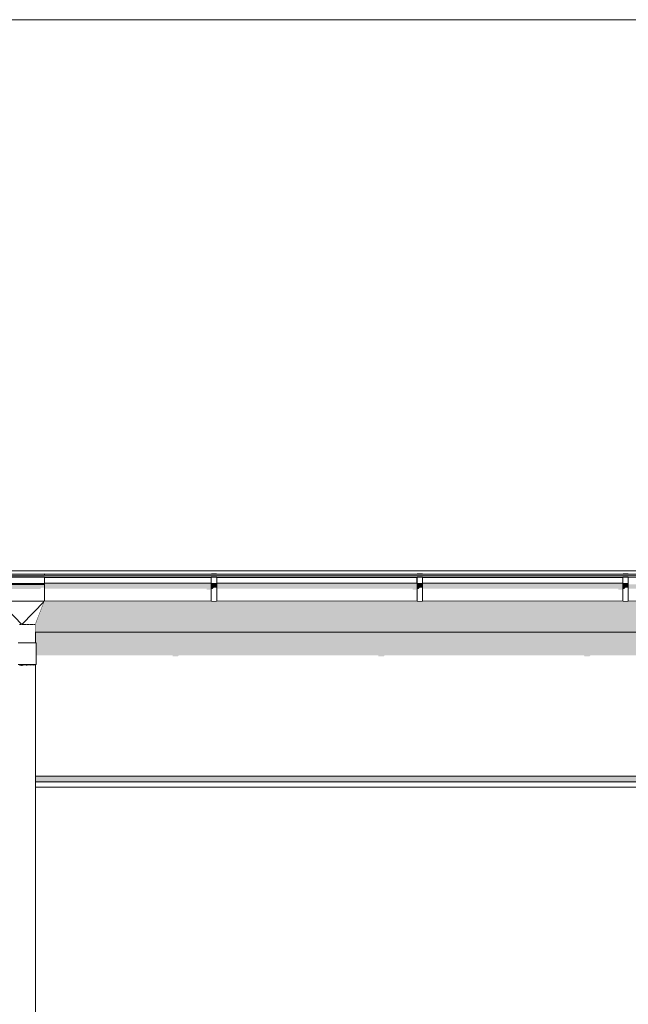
# Model space of a CAD drawing. Header units: millimetres. Extents: x 11 to 55443, y -2 to 19464.
# Tile 37 of 135: x 13117 to 15346, y 15339 to 18944. Entities that reach past the tile are written whole.
import ezdxf

# ---------------------------------------------------------------- set-up
doc = ezdxf.new("R2010")
doc.units = ezdxf.units.MM
doc.header["$MEASUREMENT"] = 0
doc.linetypes.add('Wipeout_Contour', pattern=[1000, 0, -1000])
for name, color, linetype in [('Nowe_A__DACHY', 7, 'Continuous'), ('Nowe_A__SCIANY', 7, 'Continuous'), ('Nowe_A_WN_WYPOSAZENIE', 7, 'Continuous')]:
    doc.layers.add(name, color=color, linetype=linetype)
for name, color, linetype, lineweight in [('Nowe_A__DACHY_Nr_pióra__92', 7, 'Continuous', 13), ('Nowe_A__SCIANY_Nr_pióra__87', 7, 'Continuous', 13), ('Nowe_A_WN_WYPOSAZENIE_Nr_pióra__2', 7, 'Continuous', 13)]:
    doc.layers.add(name, color=color, linetype=linetype, lineweight=lineweight)

# ---------------------------------------------------------------- blocks, each defined once
blk = doc.blocks.new('ElemPrzekroju_1_1', base_point=(7287.1, 10854))
at = {"color": 254, "linetype": 'Wipeout_Contour', "lineweight": 0, "ltscale": 309390.890564}
blk.add_wipeout([(13174.9, 16663.1), (13177.2, 16663.1), (13177.2, 16583.1), (13174.9, 16583.1), (13174.9, 16174), (25493.8, 16174), (25493.8, 16586.3), (25490.8, 16586.3), (25490.8, 16666.3), (25493.8, 16666.3), (25493.8, 16701.6), (13174.9, 16701.6)], dxfattribs=at).dxf.layer = 'Nowe_A__SCIANY'
at = {"color": 254, "linetype": 'Wipeout_Contour', "lineweight": 0, "ltscale": 102078.494547}
blk.add_wipeout([(13174.9, 16174), (13174.9, 16154), (25493.8, 16154), (25493.8, 16174)], dxfattribs=at).dxf.layer = 'Nowe_A__SCIANY'
at = {"layer": 'Nowe_A__SCIANY', "linetype": 'Continuous', "lineweight": 0, "true_color": 0x000000}
for points in [[(13174.9, 16663.1), (13177.2, 16663.1), (13177.2, 16616.9), (13676.5, 16616.9), (13677.3, 16613.6), (13697.3, 16613.6), (13699.6, 16616.9), (14430.1, 16616.9), (14430.9, 16613.6), (14450.9, 16613.6), (14453.2, 16616.9), (15183.7, 16616.9), (15184.5, 16613.6), (15204.5, 16613.6), (15206.8, 16616.9), (15937.3, 16616.9), (15938.1, 16613.6), (15958.1, 16613.6), (15960.4, 16616.9), (16691, 16616.9), (16691.7, 16613.6), (16711.7, 16613.6), (16714, 16616.9), (17444.6, 16616.9), (17445.3, 16613.6), (17465.3, 16613.6), (17467.7, 16616.9), (18198.2, 16616.9), (18198.9, 16613.6), (18218.9, 16613.6), (18221.3, 16616.9), (18951.8, 16616.9), (18952.6, 16613.6), (18972.6, 16613.6), (18974.9, 16616.9), (19044.6, 16616.9), (19049, 16598.1), (19049.8, 16598.1), (19050.5, 16595.1), (19052, 16595.1), (19069.6, 16619.9), (19151.8, 16619.9), (19152.6, 16616.6), (19172.6, 16616.6), (19174.9, 16619.9), (19971.8, 16619.9), (19972.6, 16616.6), (19992.6, 16616.6), (19994.9, 16619.9), (20791.8, 16619.9), (20792.6, 16616.6), (20812.6, 16616.6), (20814.9, 16619.9), (21611.8, 16619.9), (21612.6, 16616.6), (21632.6, 16616.6), (21634.9, 16619.9), (22431.8, 16619.9), (22432.6, 16616.6), (22452.6, 16616.6), (22454.9, 16619.9), (23251.8, 16619.9), (23252.5, 16616.6), (23272.5, 16616.6), (23274.9, 16619.9), (24071.8, 16619.9), (24072.5, 16616.6), (24092.5, 16616.6), (24094.9, 16619.9), (24891.8, 16619.9), (24892.5, 16616.6), (24912.5, 16616.6), (24914.9, 16619.9), (24984.7, 16619.9), (24989, 16601.6), (24989.7, 16601.6), (24990.5, 16598.1), (24992, 16598.1), (25009.9, 16623.4), (25091.8, 16623.4), (25092.5, 16620.1), (25112.5, 16620.1), (25114.9, 16623.4), (25319.3, 16623.4), (25319.8, 16621.3), (25381.3, 16549.1), (25381.3, 16502.2), (25377.4, 16490.1), (25377.4, 16410.1), (25378.4, 16393.4), (25381.3, 16390.2), (25381.3, 16174), (25493.8, 16174), (25493.8, 16586.3), (25490.8, 16586.3), (25490.8, 16666.3), (25493.8, 16666.3), (25493.8, 16701.6), (13174.9, 16701.6)], [(13174.9, 16174), (13174.9, 16154), (25493.8, 16154), (25493.8, 16174)]]:
    blk.add_hatch(color=18, dxfattribs=at).paths.add_polyline_path(points)
at = {"layer": 'Nowe_A__SCIANY_Nr_pióra__87', "color": 7, "linetype": 'Continuous', "lineweight": 13}
blk.add_line((13174.9, 16174), (25493.8, 16174), dxfattribs=at)
at = {"color": 254, "linetype": 'Wipeout_Contour', "lineweight": 0, "ltscale": 102026.087236}
blk.add_wipeout([(25493.8, 16154), (13174.9, 16154), (13174.9, 16134), (25493.8, 16134)], dxfattribs=at).dxf.layer = 'Nowe_A__SCIANY'
at = {"layer": 'Nowe_A__SCIANY_Nr_pióra__87', "color": 7, "linetype": 'Continuous', "lineweight": 13}
blk.add_line((25493.8, 16154), (13174.9, 16154), dxfattribs=at)
at = {"color": 254, "linetype": 'Wipeout_Contour', "lineweight": 0, "ltscale": 100763.187586}
blk.add_wipeout([(13174.9, 16134), (13174.9, 15174), (25493.8, 15174), (25493.8, 16134)], dxfattribs=at).dxf.layer = 'Nowe_A__SCIANY'
at = {"layer": 'Nowe_A__SCIANY', "linetype": 'Continuous', "lineweight": 0, "true_color": 0x000000}
blk.add_hatch(color=18, dxfattribs=at).paths.add_polyline_path([(13174.9, 16150.6), (25364.7, 16150.6), (25381.3, 16134), (25493.8, 16134), (25493.8, 16154), (13174.9, 16154)])
at = {"layer": 'Nowe_A__SCIANY_Nr_pióra__87', "color": 7, "linetype": 'Continuous', "lineweight": 13}
blk.add_line((13174.9, 16134), (25493.8, 16134), dxfattribs=at)
blk = doc.blocks.new('ElemPrzekroju_20_1', base_point=(7287.1, 10854))
at = {"color": 254, "linetype": 'Wipeout_Contour', "lineweight": 0, "ltscale": 94096.292059}
blk.add_wipeout([(13207.4, 16911), (19202.3, 16911), (19202.3, 16915.9), (13207.4, 16915.9)], dxfattribs=at).dxf.layer = 'Nowe_A_WN_WYPOSAZENIE'
at = {"color": 254, "linetype": 'Wipeout_Contour', "lineweight": 0, "ltscale": 94087.635635}
blk.add_wipeout([(19202.3, 16911), (13207.4, 16911), (13207.4, 16909.9), (19202.3, 16909.9)], dxfattribs=at).dxf.layer = 'Nowe_A_WN_WYPOSAZENIE'
at = {"layer": 'Nowe_A_WN_WYPOSAZENIE', "linetype": 'Continuous', "lineweight": 0, "true_color": 0x000000}
blk.add_hatch(color=18, dxfattribs=at).paths.add_polyline_path([(19202.3, 16911), (13207.4, 16911), (13207.4, 16909.9), (19202.3, 16909.9)])
at = {"color": 254, "linetype": 'Wipeout_Contour', "lineweight": 0, "ltscale": 935568.561496}
blk.add_wipeout([(12976.4, 16909.9), (12976.4, 16902.9), (13042.4, 16902.9), (13042.4, 16904.6), (13207.4, 16904.6), (13207.4, 16902.9), (13818.5, 16902.9), (13818.5, 16904.6), (13838.5, 16904.6), (13838.5, 16902.9), (14572.2, 16902.9), (14572.2, 16904.6), (14592.2, 16904.6), (14592.2, 16902.9), (15325.8, 16902.9), (15325.8, 16904.6), (15345.8, 16904.6), (15345.8, 16902.9), (16079.4, 16902.9), (16079.4, 16904.6), (16099.4, 16904.6), (16099.4, 16902.9), (16833, 16902.9), (16833, 16904.6), (16853, 16904.6), (16853, 16902.9), (17586.6, 16902.9), (17586.6, 16904.6), (17606.6, 16904.6), (17606.6, 16902.9), (18340.2, 16902.9), (18340.2, 16904.6), (18360.2, 16904.6), (18360.2, 16902.9), (19093.8, 16902.9), (19093.8, 16904.6), (19113.8, 16904.6), (19113.8, 16902.9), (19202.3, 16902.9), (19202.3, 16909.9)], dxfattribs=at).dxf.layer = 'Nowe_A_WN_WYPOSAZENIE'
at = {"color": 254, "linetype": 'Wipeout_Contour', "lineweight": 0, "ltscale": 86564.167079}
blk.add_wipeout([(13207.4, 16902.9), (13207.4, 16901.1), (13818.5, 16901.1), (13818.5, 16902.9)], dxfattribs=at).dxf.layer = 'Nowe_A_WN_WYPOSAZENIE'
at = {"color": 254, "linetype": 'Wipeout_Contour', "lineweight": 0, "ltscale": 88321.922467}
blk.add_wipeout([(13838.5, 16901.1), (14572.2, 16901.1), (14572.2, 16902.9), (13838.5, 16902.9)], dxfattribs=at).dxf.layer = 'Nowe_A_WN_WYPOSAZENIE'
at = {"color": 254, "linetype": 'Wipeout_Contour', "lineweight": 0, "ltscale": 90290.440928}
blk.add_wipeout([(15325.8, 16902.9), (14592.2, 16902.9), (14592.2, 16901.1), (15325.8, 16901.1)], dxfattribs=at).dxf.layer = 'Nowe_A_WN_WYPOSAZENIE'
at = {"color": 254, "linetype": 'Wipeout_Contour', "lineweight": 0, "ltscale": 86530.518928}
blk.add_wipeout([(13207.4, 16881.4), (13818.5, 16881.4), (13818.5, 16901.1), (13207.4, 16901.1)], dxfattribs=at).dxf.layer = 'Nowe_A_WN_WYPOSAZENIE'
at = {"color": 254, "linetype": 'Wipeout_Contour', "lineweight": 0, "ltscale": 88288.942798}
blk.add_wipeout([(13838.5, 16881.4), (14572.2, 16881.4), (14572.2, 16901.1), (13838.5, 16901.1)], dxfattribs=at).dxf.layer = 'Nowe_A_WN_WYPOSAZENIE'
at = {"color": 254, "linetype": 'Wipeout_Contour', "lineweight": 0, "ltscale": 90258.180839}
blk.add_wipeout([(14592.2, 16901.1), (14592.2, 16881.4), (15325.8, 16881.4), (15325.8, 16901.1)], dxfattribs=at).dxf.layer = 'Nowe_A_WN_WYPOSAZENIE'
at = {"color": 254, "linetype": 'Wipeout_Contour', "lineweight": 0, "ltscale": 85637.178481}
blk.add_wipeout([(13207.4, 16917.4), (13042.4, 16917.4), (13042.4, 16911), (13207.4, 16911)], dxfattribs=at).dxf.layer = 'Nowe_A_WN_WYPOSAZENIE'
at = {"color": 254, "linetype": 'Wipeout_Contour', "lineweight": 0, "ltscale": 87398.085304}
blk.add_wipeout([(13838.5, 16917.4), (13818.5, 16917.4), (13818.5, 16915.9), (13838.5, 16915.9)], dxfattribs=at).dxf.layer = 'Nowe_A_WN_WYPOSAZENIE'
at = {"color": 254, "linetype": 'Wipeout_Contour', "lineweight": 0, "ltscale": 89336.412817}
blk.add_wipeout([(14572.2, 16915.9), (14592.2, 16915.9), (14592.2, 16917.4), (14572.2, 16917.4)], dxfattribs=at).dxf.layer = 'Nowe_A_WN_WYPOSAZENIE'
at = {"color": 254, "linetype": 'Wipeout_Contour', "lineweight": 0, "ltscale": 91333.113654}
blk.add_wipeout([(15325.8, 16915.9), (15345.8, 16915.9), (15345.8, 16917.4), (15325.8, 16917.4)], dxfattribs=at).dxf.layer = 'Nowe_A_WN_WYPOSAZENIE'
at = {"color": 254, "linetype": 'Wipeout_Contour', "lineweight": 0, "ltscale": 86493.195628}
blk.add_wipeout([(13207.4, 16877.2), (13818.5, 16877.2), (13818.5, 16881.4), (13207.4, 16881.4)], dxfattribs=at).dxf.layer = 'Nowe_A_WN_WYPOSAZENIE'
at = {"color": 254, "linetype": 'Wipeout_Contour', "lineweight": 0, "ltscale": 88252.361772}
blk.add_wipeout([(14572.2, 16881.4), (13838.5, 16881.4), (13838.5, 16877.2), (14572.2, 16877.2)], dxfattribs=at).dxf.layer = 'Nowe_A_WN_WYPOSAZENIE'
at = {"color": 254, "linetype": 'Wipeout_Contour', "lineweight": 0, "ltscale": 90222.397985}
blk.add_wipeout([(14592.2, 16881.4), (14592.2, 16877.2), (15325.8, 16877.2), (15325.8, 16881.4)], dxfattribs=at).dxf.layer = 'Nowe_A_WN_WYPOSAZENIE'
at = {"layer": 'Nowe_A_WN_WYPOSAZENIE', "linetype": 'Continuous', "lineweight": 0, "true_color": 0x000000}
for points in [[(13838.5, 16917.4), (13818.5, 16917.4), (13818.5, 16915.9), (13838.5, 16915.9)], [(14572.2, 16915.9), (14592.2, 16915.9), (14592.2, 16917.4), (14572.2, 16917.4)], [(15325.8, 16915.9), (15345.8, 16915.9), (15345.8, 16917.4), (15325.8, 16917.4)], [(13207.4, 16877.2), (13818.5, 16877.2), (13818.5, 16881.4), (13207.4, 16881.4)], [(14572.2, 16881.4), (13838.5, 16881.4), (13838.5, 16877.2), (14572.2, 16877.2)], [(14592.2, 16881.4), (14592.2, 16877.2), (15325.8, 16877.2), (15325.8, 16881.4)]]:
    blk.add_hatch(color=18, dxfattribs=at).paths.add_polyline_path(points)
at = {"color": 254, "linetype": 'Wipeout_Contour', "lineweight": 0, "ltscale": 85625.369778}
blk.add_wipeout([(13207.4, 16911), (13042.4, 16911), (13042.4, 16909.9), (13207.4, 16909.9)], dxfattribs=at).dxf.layer = 'Nowe_A_WN_WYPOSAZENIE'
at = {"layer": 'Nowe_A_WN_WYPOSAZENIE', "linetype": 'Continuous', "lineweight": 0, "true_color": 0x000000}
blk.add_hatch(color=18, dxfattribs=at).paths.add_polyline_path([(13207.4, 16911), (13042.4, 16911), (13042.4, 16909.9), (13207.4, 16909.9)])
at = {"color": 254, "linetype": 'Wipeout_Contour', "lineweight": 0, "ltscale": 86389.493331}
blk.add_wipeout([(13818.5, 16877.2), (13207.4, 16877.2), (13207.4, 16814.9), (13818.5, 16814.9)], dxfattribs=at).dxf.layer = 'Nowe_A_WN_WYPOSAZENIE'
at = {"color": 254, "linetype": 'Wipeout_Contour', "lineweight": 0, "ltscale": 87357.255146}
blk.add_wipeout([(13838.5, 16904.6), (13818.5, 16904.6), (13818.5, 16902.3), (13838.5, 16902.3)], dxfattribs=at).dxf.layer = 'Nowe_A_WN_WYPOSAZENIE'
at = {"color": 254, "linetype": 'Wipeout_Contour', "lineweight": 0, "ltscale": 88150.727375}
blk.add_wipeout([(13838.5, 16877.2), (13838.5, 16814.9), (14572.2, 16814.9), (14572.2, 16877.2)], dxfattribs=at).dxf.layer = 'Nowe_A_WN_WYPOSAZENIE'
at = {"color": 254, "linetype": 'Wipeout_Contour', "lineweight": 0, "ltscale": 89296.468863}
blk.add_wipeout([(14592.2, 16904.6), (14572.2, 16904.6), (14572.2, 16902.3), (14592.2, 16902.3)], dxfattribs=at).dxf.layer = 'Nowe_A_WN_WYPOSAZENIE'
at = {"color": 254, "linetype": 'Wipeout_Contour', "lineweight": 0, "ltscale": 90122.987272}
blk.add_wipeout([(14592.2, 16814.9), (15325.8, 16814.9), (15325.8, 16877.2), (14592.2, 16877.2)], dxfattribs=at).dxf.layer = 'Nowe_A_WN_WYPOSAZENIE'
at = {"color": 254, "linetype": 'Wipeout_Contour', "lineweight": 0, "ltscale": 91294.043438}
blk.add_wipeout([(15345.8, 16904.6), (15325.8, 16904.6), (15325.8, 16902.3), (15345.8, 16902.3)], dxfattribs=at).dxf.layer = 'Nowe_A_WN_WYPOSAZENIE'
at = {"color": 254, "linetype": 'Wipeout_Contour', "lineweight": 0, "ltscale": 85655.253647}
blk.add_wipeout([(13207.4, 16904.6), (13084.9, 16904.6), (13084.9, 16902.3), (13207.4, 16902.3)], dxfattribs=at).dxf.layer = 'Nowe_A_WN_WYPOSAZENIE'
at = {"color": 254, "linetype": 'Wipeout_Contour', "lineweight": 0, "ltscale": 87319.501002}
blk.add_wipeout([(13838.5, 16902.3), (13818.5, 16902.3), (13818.5, 16880.2), (13838.5, 16880.2)], dxfattribs=at).dxf.layer = 'Nowe_A_WN_WYPOSAZENIE'
at = {"color": 254, "linetype": 'Wipeout_Contour', "lineweight": 0, "ltscale": 89259.535225}
blk.add_wipeout([(14592.2, 16902.3), (14572.2, 16902.3), (14572.2, 16880.2), (14592.2, 16880.2)], dxfattribs=at).dxf.layer = 'Nowe_A_WN_WYPOSAZENIE'
at = {"color": 254, "linetype": 'Wipeout_Contour', "lineweight": 0, "ltscale": 91257.918514}
blk.add_wipeout([(15345.8, 16902.3), (15325.8, 16902.3), (15325.8, 16880.2), (15345.8, 16880.2)], dxfattribs=at).dxf.layer = 'Nowe_A_WN_WYPOSAZENIE'
at = {"layer": 'Nowe_A_WN_WYPOSAZENIE', "linetype": 'Continuous', "lineweight": 0, "true_color": 0x000000}
for points in [[(13817.6, 16902.9), (13817.6, 16901.1), (13818.5, 16901.1), (13818.5, 16902.9)], [(14571.2, 16902.9), (14571.2, 16901.1), (14572.2, 16901.1), (14572.2, 16902.9)], [(15324.8, 16901.1), (15325.8, 16901.1), (15325.8, 16902.9), (15324.8, 16902.9)]]:
    blk.add_hatch(color=18, dxfattribs=at).paths.add_polyline_path(points)
at = {"layer": 'Nowe_A_WN_WYPOSAZENIE_Nr_pióra__2', "color": 7, "linetype": 'Continuous', "lineweight": 13}
for p, q in [((13818.5, 16917.4), (13818.5, 16915.9)), ((13838.5, 16917.4), (13818.5, 16917.4)), ((13838.5, 16917.4), (13838.5, 16915.9)), ((14572.2, 16917.4), (14572.2, 16915.9)), ((14592.2, 16917.4), (14572.2, 16917.4)), ((14592.2, 16917.4), (14592.2, 16915.9)), ((15325.8, 16917.4), (15325.8, 16915.9)), ((15345.8, 16917.4), (15325.8, 16917.4)), ((15345.8, 16917.4), (15345.8, 16915.9)), ((13818.5, 16904.6), (13818.5, 16902.3)), ((13838.5, 16904.6), (13818.5, 16904.6)), ((13838.5, 16902.3), (13818.5, 16902.3)), ((13838.5, 16904.6), (13838.5, 16902.3)), ((14572.2, 16902.9), (13838.5, 16902.9)), ((14572.2, 16901.1), (13838.5, 16901.1)), ((14572.2, 16904.6), (14572.2, 16902.3)), ((14592.2, 16904.6), (14572.2, 16904.6)), ((14592.2, 16902.3), (14572.2, 16902.3)), ((14592.2, 16904.6), (14592.2, 16902.3)), ((15325.8, 16902.9), (14592.2, 16902.9)), ((15325.8, 16901.1), (14592.2, 16901.1)), ((15325.8, 16904.6), (15325.8, 16902.3)), ((15345.8, 16904.6), (15325.8, 16904.6)), ((15345.8, 16902.3), (15325.8, 16902.3)), ((15345.8, 16904.6), (15345.8, 16902.3)), ((16079.4, 16902.9), (15345.8, 16902.9))]:
    blk.add_line(p, q, dxfattribs=at)
at = {"color": 254, "linetype": 'Wipeout_Contour', "lineweight": 0, "ltscale": 85616.748599}
blk.add_wipeout([(13207.4, 16902.3), (13084.9, 16902.3), (13084.9, 16880.2), (13207.4, 16880.2)], dxfattribs=at).dxf.layer = 'Nowe_A_WN_WYPOSAZENIE'
at = {"color": 254, "linetype": 'Wipeout_Contour', "lineweight": 0, "ltscale": 87278.912343}
blk.add_wipeout([(13838.5, 16880.2), (13818.5, 16880.2), (13818.5, 16876), (13838.5, 16876)], dxfattribs=at).dxf.layer = 'Nowe_A_WN_WYPOSAZENIE'
at = {"color": 254, "linetype": 'Wipeout_Contour', "lineweight": 0, "ltscale": 89219.828882}
blk.add_wipeout([(14592.2, 16880.2), (14572.2, 16880.2), (14572.2, 16876), (14592.2, 16876)], dxfattribs=at).dxf.layer = 'Nowe_A_WN_WYPOSAZENIE'
at = {"color": 254, "linetype": 'Wipeout_Contour', "lineweight": 0, "ltscale": 91219.08179}
blk.add_wipeout([(15345.8, 16880.2), (15325.8, 16880.2), (15325.8, 16876), (15345.8, 16876)], dxfattribs=at).dxf.layer = 'Nowe_A_WN_WYPOSAZENIE'
at = {"layer": 'Nowe_A_WN_WYPOSAZENIE', "linetype": 'Continuous', "lineweight": 0, "true_color": 0x000000}
for points in [[(19202.3, 16909.9), (12976.4, 16909.9), (12976.4, 16903.5), (13036.3, 16903.5), (13036, 16902.9), (13042.4, 16902.9), (13042.4, 16904.6), (13207.4, 16904.6), (13207.4, 16903.5), (13818.5, 16903.5), (13818.5, 16904.6), (13838.5, 16904.6), (13838.5, 16903.5), (14572.2, 16903.5), (14572.2, 16904.6), (14592.2, 16904.6), (14592.2, 16903.5), (15325.8, 16903.5), (15325.8, 16904.6), (15345.8, 16904.6), (15345.8, 16903.5), (16079.4, 16903.5), (16079.4, 16904.6), (16099.4, 16904.6), (16099.4, 16903.5), (16833, 16903.5), (16833, 16904.6), (16853, 16904.6), (16853, 16903.5), (17586.6, 16903.5), (17586.6, 16904.6), (17606.6, 16904.6), (17606.6, 16903.5), (18340.2, 16903.5), (18340.2, 16904.6), (18360.2, 16904.6), (18360.2, 16903.5), (19093.8, 16903.5), (19093.8, 16904.6), (19113.8, 16904.6), (19113.8, 16903.5), (19190.5, 16903.5), (19190.2, 16902.9), (19202.3, 16902.9)], [(13838.5, 16880.2), (13818.5, 16880.2), (13818.5, 16876), (13838.5, 16876)], [(14592.2, 16880.2), (14572.2, 16880.2), (14572.2, 16876), (14592.2, 16876)], [(15345.8, 16880.2), (15325.8, 16880.2), (15325.8, 16876), (15345.8, 16876)]]:
    blk.add_hatch(color=18, dxfattribs=at).paths.add_polyline_path(points)
at = {"layer": 'Nowe_A_WN_WYPOSAZENIE_Nr_pióra__2', "color": 7, "linetype": 'Continuous', "lineweight": 13}
for p, q in [((13207.4, 16917.4), (13042.4, 16917.4)), ((13207.4, 16911), (13042.4, 16911)), ((13207.4, 16909.9), (13042.4, 16909.9)), ((13207.4, 16917.4), (13207.4, 16911)), ((19202.3, 16915.9), (13207.4, 16915.9)), ((13207.4, 16911), (13207.4, 16909.9)), ((19202.3, 16911), (13207.4, 16911)), ((19202.3, 16909.9), (13207.4, 16909.9)), ((13207.4, 16904.6), (13084.9, 16904.6)), ((13207.4, 16902.3), (13084.9, 16902.3)), ((13207.4, 16904.6), (13207.4, 16902.3)), ((13818.5, 16902.9), (13207.4, 16902.9)), ((13818.5, 16901.1), (13207.4, 16901.1))]:
    blk.add_line(p, q, dxfattribs=at)
at = {"color": 254, "linetype": 'Wipeout_Contour', "lineweight": 0, "ltscale": 85575.352458}
blk.add_wipeout([(13207.4, 16880.2), (13084.9, 16880.2), (13084.9, 16876), (13207.4, 16876)], dxfattribs=at).dxf.layer = 'Nowe_A_WN_WYPOSAZENIE'
at = {"layer": 'Nowe_A_WN_WYPOSAZENIE', "linetype": 'Continuous', "lineweight": 0, "true_color": 0x000000}
blk.add_hatch(color=18, dxfattribs=at).paths.add_polyline_path([(13207.4, 16880.2), (13084.9, 16880.2), (13084.9, 16876), (13207.4, 16876)])
at = {"color": 254, "linetype": 'Wipeout_Contour', "lineweight": 0, "ltscale": 87175.5629}
blk.add_wipeout([(13838.5, 16876), (13818.5, 16876), (13818.5, 16813.4), (13838.5, 16813.4)], dxfattribs=at).dxf.layer = 'Nowe_A_WN_WYPOSAZENIE'
at = {"color": 254, "linetype": 'Wipeout_Contour', "lineweight": 0, "ltscale": 89118.732562}
blk.add_wipeout([(14592.2, 16876), (14572.2, 16876), (14572.2, 16813.4), (14592.2, 16813.4)], dxfattribs=at).dxf.layer = 'Nowe_A_WN_WYPOSAZENIE'
at = {"color": 254, "linetype": 'Wipeout_Contour', "lineweight": 0, "ltscale": 91120.205757}
blk.add_wipeout([(15345.8, 16876), (15325.8, 16876), (15325.8, 16813.4), (15345.8, 16813.4)], dxfattribs=at).dxf.layer = 'Nowe_A_WN_WYPOSAZENIE'
at = {"layer": 'Nowe_A_WN_WYPOSAZENIE', "linetype": 'Continuous', "lineweight": 0, "true_color": 0x000000}
for points in [[(13817.6, 16901.1), (13816.5, 16899.4), (13816.5, 16881.4), (13818.5, 16881.4), (13818.5, 16901.1)], [(13838.5, 16876), (13818.5, 16876), (13818.5, 16859.9), (13824.1, 16859.9), (13827.7, 16863.9), (13838.5, 16863.9)], [(14572.2, 16877.2), (13838.5, 16877.2), (13838.5, 16861), (14555.7, 16861), (14555.7, 16857), (14570.1, 16857), (14570.1, 16814.9), (14572.2, 16814.9)], [(14570.1, 16899.4), (14570.1, 16881.4), (14572.2, 16881.4), (14572.2, 16901.1), (14571.2, 16901.1)], [(14592.2, 16876), (14572.2, 16876), (14572.2, 16859.9), (14577.8, 16859.9), (14581.3, 16863.9), (14592.2, 16863.9)], [(14592.2, 16877.2), (14592.2, 16861), (15309.3, 16861), (15309.3, 16857), (15323.7, 16857), (15323.7, 16814.9), (15325.8, 16814.9), (15325.8, 16877.2)], [(15323.7, 16899.4), (15323.7, 16881.4), (15325.8, 16881.4), (15325.8, 16901.1), (15324.8, 16901.1)], [(15345.8, 16876), (15325.8, 16876), (15325.8, 16859.9), (15331.4, 16859.9), (15334.9, 16863.9), (15345.8, 16863.9)], [(15345.8, 16877.2), (15345.8, 16861), (16062.9, 16861), (16062.9, 16857), (16077.3, 16857), (16077.3, 16814.9), (16079.4, 16814.9), (16079.4, 16877.2)]]:
    blk.add_hatch(color=18, dxfattribs=at).paths.add_polyline_path(points)
at = {"layer": 'Nowe_A_WN_WYPOSAZENIE_Nr_pióra__2', "color": 7, "linetype": 'Continuous', "lineweight": 13}
for p, q in [((13818.5, 16902.3), (13818.5, 16880.2)), ((13818.5, 16880.2), (13818.5, 16876)), ((13838.5, 16880.2), (13818.5, 16880.2)), ((13818.5, 16876), (13818.5, 16813.4)), ((13838.5, 16876), (13818.5, 16876)), ((13838.5, 16902.3), (13838.5, 16880.2)), ((14572.2, 16881.4), (13838.5, 16881.4)), ((13838.5, 16880.2), (13838.5, 16876)), ((13838.5, 16876), (13838.5, 16813.4)), ((14572.2, 16902.3), (14572.2, 16880.2)), ((14572.2, 16880.2), (14572.2, 16876)), ((14592.2, 16880.2), (14572.2, 16880.2)), ((14572.2, 16876), (14572.2, 16813.4)), ((14592.2, 16876), (14572.2, 16876)), ((14592.2, 16902.3), (14592.2, 16880.2)), ((15325.8, 16881.4), (14592.2, 16881.4)), ((14592.2, 16880.2), (14592.2, 16876)), ((14592.2, 16876), (14592.2, 16813.4)), ((15325.8, 16902.3), (15325.8, 16880.2)), ((15325.8, 16880.2), (15325.8, 16876)), ((15345.8, 16880.2), (15325.8, 16880.2)), ((15325.8, 16876), (15325.8, 16813.4)), ((15345.8, 16876), (15325.8, 16876)), ((15345.8, 16902.3), (15345.8, 16880.2)), ((15345.8, 16880.2), (15345.8, 16876)), ((15345.8, 16876), (15345.8, 16813.4)), ((13838.5, 16813.4), (13818.5, 16813.4)), ((14572.2, 16814.9), (13838.5, 16814.9)), ((14592.2, 16813.4), (14572.2, 16813.4)), ((15325.8, 16814.9), (14592.2, 16814.9)), ((15345.8, 16813.4), (15325.8, 16813.4)), ((16079.4, 16814.9), (15345.8, 16814.9))]:
    blk.add_line(p, q, dxfattribs=at)
at = {"color": 254, "linetype": 'Wipeout_Contour', "lineweight": 0, "ltscale": 85472.304022}
blk.add_wipeout([(13084.9, 16814.9), (13207.4, 16814.9), (13207.4, 16876), (13084.9, 16876)], dxfattribs=at).dxf.layer = 'Nowe_A_WN_WYPOSAZENIE'
at = {"layer": 'Nowe_A_WN_WYPOSAZENIE', "linetype": 'Continuous', "lineweight": 0, "true_color": 0x000000}
blk.add_hatch(color=18, dxfattribs=at).paths.add_polyline_path([(13084.9, 16876), (13084.9, 16859.9), (13193, 16859.9), (13196.6, 16863.9), (13207.4, 16863.9), (13207.4, 16876)])
at = {"layer": 'Nowe_A_WN_WYPOSAZENIE_Nr_pióra__2', "color": 7, "linetype": 'Continuous', "lineweight": 13}
for p, q in [((13207.4, 16876), (13042.4, 16876)), ((13207.4, 16880.2), (13084.9, 16880.2)), ((13207.4, 16902.3), (13207.4, 16880.2)), ((13818.5, 16881.4), (13207.4, 16881.4)), ((13207.4, 16880.2), (13207.4, 16876))]:
    blk.add_line(p, q, dxfattribs=at)
at = {"color": 254, "linetype": 'Wipeout_Contour', "lineweight": 0, "ltscale": 63797.846933}
blk.add_wipeout([(13042.4, 16814.9), (13109.5, 16729.9), (13124.9, 16729.9)], dxfattribs=at).dxf.layer = 'Nowe_A_WN_WYPOSAZENIE'
at = {"color": 254, "linetype": 'Wipeout_Contour', "lineweight": 0, "ltscale": 63918.831668}
blk.add_wipeout([(13207.4, 16814.9), (13124.9, 16729.9), (13140.4, 16729.9)], dxfattribs=at).dxf.layer = 'Nowe_A_WN_WYPOSAZENIE'
at = {"color": 254, "linetype": 'Wipeout_Contour', "lineweight": 0, "ltscale": 63936.971701}
blk.add_wipeout([(13207.4, 16814.9), (13140.4, 16729.9), (13154.3, 16729.9)], dxfattribs=at).dxf.layer = 'Nowe_A_WN_WYPOSAZENIE'
at = {"color": 254, "linetype": 'Wipeout_Contour', "lineweight": 0, "ltscale": 63952.422776}
blk.add_wipeout([(13207.4, 16814.9), (13154.3, 16729.9), (13165.4, 16729.9)], dxfattribs=at).dxf.layer = 'Nowe_A_WN_WYPOSAZENIE'
at = {"color": 254, "linetype": 'Wipeout_Contour', "lineweight": 0, "ltscale": 63963.678757}
blk.add_wipeout([(13207.4, 16814.9), (13165.4, 16729.9), (13172.5, 16729.9)], dxfattribs=at).dxf.layer = 'Nowe_A_WN_WYPOSAZENIE'
at = {"color": 254, "linetype": 'Wipeout_Contour', "lineweight": 0, "ltscale": 63969.646679}
blk.add_wipeout([(13207.4, 16814.9), (13172.5, 16729.9), (13174.9, 16729.9)], dxfattribs=at).dxf.layer = 'Nowe_A_WN_WYPOSAZENIE'
at = {"color": 254, "linetype": 'Wipeout_Contour', "lineweight": 0, "ltscale": 149128.711733}
blk.add_wipeout([(13042.4, 16814.9), (13124.9, 16729.9), (13207.4, 16814.9), (13084.9, 16814.9), (13084.9, 16814.8), (13064.9, 16814.8), (13064.9, 16814.9)], dxfattribs=at).dxf.layer = 'Nowe_A_WN_WYPOSAZENIE'
at = {"layer": 'Nowe_A_WN_WYPOSAZENIE', "linetype": 'Continuous', "lineweight": 0, "true_color": 0x000000}
blk.add_hatch(color=18, dxfattribs=at).paths.add_polyline_path([(13207.4, 16877.2), (13207.4, 16861), (13802.1, 16861), (13802.1, 16857), (13816.5, 16857), (13816.5, 16814.9), (13818.5, 16814.9), (13818.5, 16877.2)])
at = {"layer": 'Nowe_A_WN_WYPOSAZENIE_Nr_pióra__2', "color": 7, "linetype": 'Continuous', "lineweight": 13}
for p, q in [((13207.4, 16876), (13207.4, 16814.9)), ((13207.4, 16814.9), (13042.4, 16814.9)), ((13124.9, 16729.9), (13042.4, 16814.9)), ((13124.9, 16729.9), (13207.4, 16814.9)), ((13174.9, 16729.9), (13207.4, 16814.9)), ((13818.5, 16814.9), (13207.4, 16814.9)), ((13124.9, 16729.9), (13123.7, 16729.9)), ((13126.2, 16729.9), (13124.9, 16729.9)), ((13140.4, 16729.9), (13139.3, 16729.9)), ((13141.9, 16729.9), (13140.4, 16729.9)), ((13154.3, 16729.9), (13153.5, 16729.9)), ((13156, 16729.9), (13154.3, 16729.9)), ((13165.4, 16729.9), (13164.8, 16729.9)), ((13167.2, 16729.9), (13165.4, 16729.9)), ((13172.5, 16729.9), (13172.2, 16729.9)), ((13174.1, 16729.9), (13172.5, 16729.9))]:
    blk.add_line(p, q, dxfattribs=at)
blk = doc.blocks.new('ElemPrzekroju_24_1', base_point=(7287.1, 10854))
at = {"color": 254, "linetype": 'Wipeout_Contour', "lineweight": 0, "ltscale": 85070.555218}
blk.add_wipeout([(13171.9, 16663.1), (13174.9, 16663.1), (13174.9, 16729.9), (13171.9, 16729.9)], dxfattribs=at).dxf.layer = 'Nowe_A_WN_WYPOSAZENIE'
at = {"color": 254, "linetype": 'Wipeout_Contour', "lineweight": 0, "ltscale": 82529.953029}
blk.add_wipeout([(13174.9, 16583.1), (13171.9, 16583.1), (13171.9, 15163.1), (13174.9, 15163.1)], dxfattribs=at).dxf.layer = 'Nowe_A_WN_WYPOSAZENIE'
at = {"color": 254, "linetype": 'Wipeout_Contour', "lineweight": 0, "ltscale": 85056.066469}
blk.add_wipeout([(13163.2, 16729.9), (13163.2, 16663.1), (13171.9, 16663.1), (13171.9, 16729.9)], dxfattribs=at).dxf.layer = 'Nowe_A_WN_WYPOSAZENIE'
at = {"color": 254, "linetype": 'Wipeout_Contour', "lineweight": 0, "ltscale": 82515.007795}
blk.add_wipeout([(13163.2, 16583.1), (13163.2, 15163.1), (13171.9, 15163.1), (13171.9, 16583.1)], dxfattribs=at).dxf.layer = 'Nowe_A_WN_WYPOSAZENIE'
at = {"color": 254, "linetype": 'Wipeout_Contour', "lineweight": 0, "ltscale": 85028.847142}
blk.add_wipeout([(13149.9, 16663.1), (13163.2, 16663.1), (13163.2, 16729.9), (13149.9, 16729.9)], dxfattribs=at).dxf.layer = 'Nowe_A_WN_WYPOSAZENIE'
at = {"color": 254, "linetype": 'Wipeout_Contour', "lineweight": 0, "ltscale": 82486.930239}
blk.add_wipeout([(13163.2, 16583.1), (13149.9, 16583.1), (13149.9, 15163.1), (13163.2, 15163.1)], dxfattribs=at).dxf.layer = 'Nowe_A_WN_WYPOSAZENIE'
at = {"layer": 'Nowe_A_WN_WYPOSAZENIE', "linetype": 'Continuous', "lineweight": 0, "true_color": 0x000000}
blk.add_hatch(color=18, dxfattribs=at).paths.add_polyline_path([(13172.2, 16729.9), (13172.3, 16729.7), (13174.1, 16729.9)])
at = {"layer": 'Nowe_A_WN_WYPOSAZENIE_Nr_pióra__2', "color": 7, "linetype": 'Continuous', "lineweight": 13}
for p, q in [((13172.2, 16729.9), (13171.9, 16729.9)), ((13174.9, 16729.9), (13174.1, 16729.9))]:
    blk.add_line(p, q, dxfattribs=at)
at = {"color": 254, "linetype": 'Wipeout_Contour', "lineweight": 0, "ltscale": 84992.196106}
blk.add_wipeout([(13149.9, 16729.9), (13133.6, 16729.9), (13133.6, 16663.1), (13149.9, 16663.1)], dxfattribs=at).dxf.layer = 'Nowe_A_WN_WYPOSAZENIE'
at = {"color": 254, "linetype": 'Wipeout_Contour', "lineweight": 0, "ltscale": 84842.631019}
blk.add_wipeout([(13177.2, 16583.1), (13177.2, 16663.1), (13171.5, 16663.1), (13171.5, 16583.1)], dxfattribs=at).dxf.layer = 'Nowe_A_WN_WYPOSAZENIE'
at = {"color": 254, "linetype": 'Wipeout_Contour', "lineweight": 0, "ltscale": 82449.12268}
blk.add_wipeout([(13149.9, 16583.1), (13133.6, 16583.1), (13133.6, 15163.1), (13149.9, 15163.1)], dxfattribs=at).dxf.layer = 'Nowe_A_WN_WYPOSAZENIE'
at = {"layer": 'Nowe_A_WN_WYPOSAZENIE', "linetype": 'Continuous', "lineweight": 0, "true_color": 0x000000}
for points in [[(13156, 16729.9), (13153.5, 16729.9), (13154.2, 16729.7)], [(13164.8, 16729.9), (13165.2, 16729.7), (13167.2, 16729.9)]]:
    blk.add_hatch(color=18, dxfattribs=at).paths.add_polyline_path(points)
at = {"layer": 'Nowe_A_WN_WYPOSAZENIE_Nr_pióra__2', "color": 7, "linetype": 'Continuous', "lineweight": 13}
for p, q in [((13163.2, 16729.9), (13156, 16729.9)), ((13164.8, 16729.9), (13163.2, 16729.9)), ((13171.9, 16729.9), (13167.2, 16729.9))]:
    blk.add_line(p, q, dxfattribs=at)
at = {"color": 254, "linetype": 'Wipeout_Contour', "lineweight": 0, "ltscale": 84950.548366}
blk.add_wipeout([(13133.6, 16729.9), (13116.3, 16729.9), (13116.3, 16663.1), (13133.6, 16663.1)], dxfattribs=at).dxf.layer = 'Nowe_A_WN_WYPOSAZENIE'
at = {"color": 254, "linetype": 'Wipeout_Contour', "lineweight": 0, "ltscale": 84822.286503}
blk.add_wipeout([(13171.5, 16583.1), (13171.5, 16663.1), (13160.8, 16663.1), (13160.8, 16583.1)], dxfattribs=at).dxf.layer = 'Nowe_A_WN_WYPOSAZENIE'
at = {"color": 254, "linetype": 'Wipeout_Contour', "lineweight": 0, "ltscale": 82406.159474}
blk.add_wipeout([(13116.3, 15163.1), (13133.6, 15163.1), (13133.6, 16583.1), (13116.3, 16583.1)], dxfattribs=at).dxf.layer = 'Nowe_A_WN_WYPOSAZENIE'
at = {"layer": 'Nowe_A_WN_WYPOSAZENIE', "linetype": 'Continuous', "lineweight": 0, "true_color": 0x000000}
for points in [[(13123.7, 16729.9), (13124.7, 16729.6), (13126.2, 16729.9)], [(13141.9, 16729.9), (13139.3, 16729.9), (13140.2, 16729.7)]]:
    blk.add_hatch(color=18, dxfattribs=at).paths.add_polyline_path(points)
at = {"layer": 'Nowe_A_WN_WYPOSAZENIE_Nr_pióra__2', "color": 7, "linetype": 'Continuous', "lineweight": 13}
for p, q in [((13123.7, 16729.9), (13116.3, 16729.9)), ((13133.6, 16729.9), (13126.2, 16729.9)), ((13139.3, 16729.9), (13133.6, 16729.9)), ((13149.9, 16729.9), (13141.9, 16729.9)), ((13153.5, 16729.9), (13149.9, 16729.9))]:
    blk.add_line(p, q, dxfattribs=at)
at = {"color": 254, "linetype": 'Wipeout_Contour', "lineweight": 0, "ltscale": 84790.85273}
blk.add_wipeout([(13160.8, 16583.1), (13160.8, 16663.1), (13146.2, 16663.1), (13146.2, 16583.1)], dxfattribs=at).dxf.layer = 'Nowe_A_WN_WYPOSAZENIE'
at = {"layer": 'Nowe_A_WN_WYPOSAZENIE', "linetype": 'Continuous', "lineweight": 0, "true_color": 0x000000}
blk.add_hatch(color=18, dxfattribs=at).paths.add_polyline_path([(13171.9, 16580.5), (13174, 16578.5), (13174.9, 16579.9), (13174.9, 16583.1), (13171.9, 16583.1)])
at = {"layer": 'Nowe_A_WN_WYPOSAZENIE_Nr_pióra__2', "color": 7, "linetype": 'Continuous', "lineweight": 13}
for p, q in [((13174.9, 16663.1), (13174.9, 16729.9)), ((13177.2, 16663.1), (13171.5, 16663.1)), ((13177.2, 16583.1), (13177.2, 16663.1)), ((13177.2, 16583.1), (13171.5, 16583.1)), ((13174.9, 15163.1), (13174.9, 16583.1))]:
    blk.add_line(p, q, dxfattribs=at)
at = {"color": 254, "linetype": 'Wipeout_Contour', "lineweight": 0, "ltscale": 84751.751682}
blk.add_wipeout([(13146.2, 16583.1), (13146.2, 16663.1), (13129.3, 16663.1), (13129.3, 16583.1)], dxfattribs=at).dxf.layer = 'Nowe_A_WN_WYPOSAZENIE'
at = {"layer": 'Nowe_A_WN_WYPOSAZENIE', "linetype": 'Continuous', "lineweight": 0, "true_color": 0x000000}
for points in [[(13163.2, 16583.1), (13149.9, 16583.1), (13149.9, 16580.7), (13158.2, 16579.4), (13163.2, 16580.8)], [(13163.2, 16583.1), (13163.2, 16580.8), (13168.8, 16579.2), (13171.9, 16580.5), (13171.9, 16583.1)]]:
    blk.add_hatch(color=18, dxfattribs=at).paths.add_polyline_path(points)
at = {"layer": 'Nowe_A_WN_WYPOSAZENIE_Nr_pióra__2', "color": 7, "linetype": 'Continuous', "lineweight": 13}
for p, q in [((13171.5, 16663.1), (13160.8, 16663.1)), ((13171.5, 16583.1), (13160.8, 16583.1))]:
    blk.add_line(p, q, dxfattribs=at)
at = {"color": 254, "linetype": 'Wipeout_Contour', "lineweight": 0, "ltscale": 84709.232146}
blk.add_wipeout([(13129.3, 16583.1), (13129.3, 16663.1), (13111.9, 16663.1), (13111.9, 16583.1)], dxfattribs=at).dxf.layer = 'Nowe_A_WN_WYPOSAZENIE'
at = {"layer": 'Nowe_A_WN_WYPOSAZENIE', "linetype": 'Continuous', "lineweight": 0, "true_color": 0x000000}
for points in [[(13133.6, 16583.1), (13116.3, 16583.1), (13116.3, 16579.2), (13125.7, 16578), (13133.6, 16580.3)], [(13149.9, 16583.1), (13133.6, 16583.1), (13133.6, 16580.3), (13143.4, 16579.1), (13149.9, 16580.7)]]:
    blk.add_hatch(color=18, dxfattribs=at).paths.add_polyline_path(points)
at = {"layer": 'Nowe_A_WN_WYPOSAZENIE_Nr_pióra__2', "color": 7, "linetype": 'Continuous', "lineweight": 13}
for p, q in [((13129.3, 16663.1), (13111.9, 16663.1)), ((13146.2, 16663.1), (13129.3, 16663.1)), ((13160.8, 16663.1), (13146.2, 16663.1)), ((13129.3, 16583.1), (13111.9, 16583.1)), ((13146.2, 16583.1), (13129.3, 16583.1)), ((13160.8, 16583.1), (13146.2, 16583.1))]:
    blk.add_line(p, q, dxfattribs=at)
blk = doc.blocks.new('ElemPrzekroju_39_1', base_point=(7287.1, 10854))
at = {"color": 254, "linetype": 'Wipeout_Contour', "lineweight": 0, "ltscale": 133047.221086}
blk.add_wipeout([(6757.1, 18943.9), (6757.1, 16926.2), (43817.1, 16926.2), (43817.1, 18943.9)], dxfattribs=at).dxf.layer = 'Nowe_A__DACHY'
at = {"color": 254, "linetype": 'Wipeout_Contour', "lineweight": 0, "ltscale": 2145328.374886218}
blk.add_wipeout([(13174.9, 16708.8), (25493.8, 16708.8), (25493.8, 16736.4), (25461.3, 16821.4), (25253.8, 16821.4), (25253.8, 16819.9), (25233.8, 16819.9), (25233.8, 16821.4), (25145.3, 16821.4), (25145.3, 16814.9), (25143.8, 16814.9), (25143.8, 16817.9), (25053.8, 16817.9), (25053.8, 16816.4), (25033.8, 16816.4), (25033.8, 16817.9), (24233.8, 16817.9), (24233.8, 16816.4), (24213.8, 16816.4), (24213.8, 16817.9), (23413.8, 16817.9), (23413.8, 16816.4), (23393.8, 16816.4), (23393.8, 16817.9), (22593.8, 16817.9), (22593.8, 16816.4), (22573.8, 16816.4), (22573.8, 16817.9), (21773.8, 16817.9), (21773.8, 16816.4), (21753.8, 16816.4), (21753.8, 16817.9), (20953.8, 16817.9), (20953.8, 16816.4), (20933.8, 16816.4), (20933.8, 16817.9), (20133.8, 16817.9), (20133.8, 16816.4), (20113.8, 16816.4), (20113.8, 16817.9), (19313.8, 16817.9), (19313.8, 16816.4), (19293.8, 16816.4), (19293.8, 16817.9), (19205.3, 16817.9), (19205.3, 16811.9), (19203.8, 16811.9), (19203.8, 16814.9), (19113.8, 16814.9), (19113.8, 16813.4), (19093.8, 16813.4), (19093.8, 16814.9), (18360.2, 16814.9), (18360.2, 16813.4), (18340.2, 16813.4), (18340.2, 16814.9), (17606.6, 16814.9), (17606.6, 16813.4), (17586.6, 16813.4), (17586.6, 16814.9), (16853, 16814.9), (16853, 16813.4), (16833, 16813.4), (16833, 16814.9), (16099.4, 16814.9), (16099.4, 16813.4), (16079.4, 16813.4), (16079.4, 16814.9), (15345.8, 16814.9), (15345.8, 16813.4), (15325.8, 16813.4), (15325.8, 16814.9), (14592.2, 16814.9), (14592.2, 16813.4), (14572.2, 16813.4), (14572.2, 16814.9), (13838.5, 16814.9), (13838.5, 16813.4), (13818.5, 16813.4), (13818.5, 16814.9), (13207.4, 16814.9), (13174.9, 16729.9)], dxfattribs=at).dxf.layer = 'Nowe_A__DACHY'
at = {"layer": 'Nowe_A__DACHY_Nr_pióra__92', "color": 7, "linetype": 'Continuous', "lineweight": 13}
blk.add_line((43817.1, 18943.9), (6757.1, 18943.9), dxfattribs=at)
at = {"color": 254, "linetype": 'Wipeout_Contour', "lineweight": 0, "ltscale": 5226076.326641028}
blk.add_wipeout([(43817.1, 16926.2), (6757.1, 16926.2), (6757.1, 16915.9), (6847.1, 16915.9), (6847.1, 16917.4), (6867.1, 16917.4), (6867.1, 16915.9), (7599.4, 16915.9), (7599.4, 16917.4), (7619.4, 16917.4), (7619.4, 16915.9), (8351.6, 16915.9), (8351.6, 16917.4), (8371.6, 16917.4), (8371.6, 16915.9), (9103.8, 16915.9), (9103.8, 16917.4), (9123.8, 16917.4), (9123.8, 16915.9), (9856, 16915.9), (9856, 16917.4), (9876, 16917.4), (9876, 16915.9), (10608.3, 16915.9), (10608.3, 16917.4), (10628.3, 16917.4), (10628.3, 16915.9), (11360.5, 16915.9), (11360.5, 16917.4), (11380.5, 16917.4), (11380.5, 16915.9), (12112.7, 16915.9), (12112.7, 16917.4), (12132.7, 16917.4), (12132.7, 16915.9), (12864.9, 16915.9), (12864.9, 16917.4), (12884.9, 16917.4), (12884.9, 16915.9), (12973.4, 16915.9), (12973.4, 16918.6), (12976.4, 16918.6), (12976.4, 16915.9), (13042.4, 16915.9), (13042.4, 16917.4), (13207.4, 16917.4), (13207.4, 16915.9), (13818.5, 16915.9), (13818.5, 16917.4), (13838.5, 16917.4), (13838.5, 16915.9), (14572.2, 16915.9), (14572.2, 16917.4), (14592.2, 16917.4), (14592.2, 16915.9), (15325.8, 16915.9), (15325.8, 16917.4), (15345.8, 16917.4), (15345.8, 16915.9), (16079.4, 16915.9), (16079.4, 16917.4), (16099.4, 16917.4), (16099.4, 16915.9), (16833, 16915.9), (16833, 16917.4), (16853, 16917.4), (16853, 16915.9), (17586.6, 16915.9), (17586.6, 16917.4), (17606.6, 16917.4), (17606.6, 16915.9), (18340.2, 16915.9), (18340.2, 16917.4), (18360.2, 16917.4), (18360.2, 16915.9), (19093.8, 16915.9), (19093.8, 16917.4), (19113.8, 16917.4), (19113.8, 16915.9), (19202.3, 16915.9), (19202.3, 16921.6), (19203.8, 16921.6), (19203.8, 16918.9), (25142.3, 16918.9), (25142.3, 16925.1), (25143.8, 16925.1), (25143.8, 16922.4), (25461.3, 16922.4), (25461.3, 16923.9), (25626.3, 16923.9), (25626.3, 16922.4), (31369, 16922.4), (31369, 16925.1), (31372, 16925.1), (31372, 16922.4), (31460.5, 16922.4), (31460.5, 16923.9), (31480.5, 16923.9), (31480.5, 16922.4), (32280.5, 16922.4), (32280.5, 16923.9), (32300.5, 16923.9), (32300.5, 16922.4), (33100.5, 16922.4), (33100.5, 16923.9), (33120.5, 16923.9), (33120.5, 16922.4), (33920.5, 16922.4), (33920.5, 16923.9), (33940.5, 16923.9), (33940.5, 16922.4), (34740.5, 16922.4), (34740.5, 16923.9), (34760.5, 16923.9), (34760.5, 16922.4), (35560.5, 16922.4), (35560.5, 16923.9), (35580.5, 16923.9), (35580.5, 16922.4), (36380.5, 16922.4), (36380.5, 16923.9), (36400.5, 16923.9), (36400.5, 16922.4), (37200.5, 16922.4), (37200.5, 16923.9), (37220.5, 16923.9), (37220.5, 16922.4), (37309, 16922.4), (37309, 16925.1), (37312, 16925.1), (37312, 16922.4), (37378, 16922.4), (37378, 16923.9), (37543, 16923.9), (37543, 16922.4), (38188.8, 16922.4), (38188.8, 16923.9), (38208.8, 16923.9), (38208.8, 16922.4), (38977.1, 16922.4), (38977.1, 16923.9), (38997.1, 16923.9), (38997.1, 16922.4), (39765.5, 16922.4), (39765.5, 16923.9), (39785.5, 16923.9), (39785.5, 16922.4), (40553.8, 16922.4), (40553.8, 16923.9), (40573.8, 16923.9), (40573.8, 16922.4), (41342.1, 16922.4), (41342.1, 16923.9), (41362.1, 16923.9), (41362.1, 16922.4), (42130.5, 16922.4), (42130.5, 16923.9), (42150.5, 16923.9), (42150.5, 16922.4), (42918.8, 16922.4), (42918.8, 16923.9), (42938.8, 16923.9), (42938.8, 16922.4), (43707.1, 16922.4), (43707.1, 16923.9), (43727.1, 16923.9), (43727.1, 16922.4), (43817.1, 16922.4)], dxfattribs=at).dxf.layer = 'Nowe_A__DACHY'
at = {"color": 254, "linetype": 'Wipeout_Contour', "lineweight": 0, "ltscale": 103509.531832}
blk.add_wipeout([(13174.9, 16708.8), (13174.9, 16701.6), (25493.8, 16701.6), (25493.8, 16708.8)], dxfattribs=at).dxf.layer = 'Nowe_A__DACHY'
at = {"layer": 'Nowe_A__DACHY', "linetype": 'Continuous', "lineweight": 0, "true_color": 0x000000}
for points in [[(13174.9, 16708.8), (25493.8, 16708.8), (25493.8, 16736.4), (25461.3, 16821.4), (25253.8, 16821.4), (25253.8, 16819.9), (25233.8, 16819.9), (25233.8, 16821.4), (25145.3, 16821.4), (25145.3, 16814.9), (25143.8, 16814.9), (25143.8, 16817.9), (25053.8, 16817.9), (25053.8, 16816.4), (25033.8, 16816.4), (25033.8, 16817.9), (24233.8, 16817.9), (24233.8, 16816.4), (24213.8, 16816.4), (24213.8, 16817.9), (23413.8, 16817.9), (23413.8, 16816.4), (23393.8, 16816.4), (23393.8, 16817.9), (22593.8, 16817.9), (22593.8, 16816.4), (22573.8, 16816.4), (22573.8, 16817.9), (21773.8, 16817.9), (21773.8, 16816.4), (21753.8, 16816.4), (21753.8, 16817.9), (20953.8, 16817.9), (20953.8, 16816.4), (20933.8, 16816.4), (20933.8, 16817.9), (20133.8, 16817.9), (20133.8, 16816.4), (20113.8, 16816.4), (20113.8, 16817.9), (19313.8, 16817.9), (19313.8, 16816.4), (19293.8, 16816.4), (19293.8, 16817.9), (19205.3, 16817.9), (19205.3, 16811.9), (19203.8, 16811.9), (19203.8, 16814.9), (19113.8, 16814.9), (19113.8, 16813.4), (19093.8, 16813.4), (19093.8, 16814.9), (18360.2, 16814.9), (18360.2, 16813.4), (18340.2, 16813.4), (18340.2, 16814.9), (17606.6, 16814.9), (17606.6, 16813.4), (17586.6, 16813.4), (17586.6, 16814.9), (16853, 16814.9), (16853, 16813.4), (16833, 16813.4), (16833, 16814.9), (16099.4, 16814.9), (16099.4, 16813.4), (16079.4, 16813.4), (16079.4, 16814.9), (15345.8, 16814.9), (15345.8, 16813.4), (15325.8, 16813.4), (15325.8, 16814.9), (14592.2, 16814.9), (14592.2, 16813.4), (14572.2, 16813.4), (14572.2, 16814.9), (13838.5, 16814.9), (13838.5, 16813.4), (13818.5, 16813.4), (13818.5, 16814.9), (13207.4, 16814.9), (13174.9, 16729.9)], [(13174.9, 16708.8), (13174.9, 16701.6), (25493.8, 16701.6), (25493.8, 16708.8)]]:
    blk.add_hatch(color=18, dxfattribs=at).paths.add_polyline_path(points)
at = {"layer": 'Nowe_A__DACHY_Nr_pióra__92', "color": 7, "linetype": 'Continuous', "lineweight": 13}
for p, q in [((6757.1, 16926.2), (43817.1, 16926.2)), ((25493.8, 16701.6), (13174.9, 16701.6))]:
    blk.add_line(p, q, dxfattribs=at)

msp = doc.modelspace()

# ---------------------------------------------------------------- block references
at = {"layer": 'Nowe_A__SCIANY', "lineweight": 0}
msp.add_blockref('ElemPrzekroju_1_1', (7287.1, 10854), dxfattribs=at)
at = {"layer": 'Nowe_A_WN_WYPOSAZENIE', "lineweight": 0}
msp.add_blockref('ElemPrzekroju_20_1', (7287.1, 10854), dxfattribs=at)

# ---------------------------------------------------------------- next in the draw order: block references
msp.add_blockref('ElemPrzekroju_24_1', (7287.1, 10854), dxfattribs=at)

# ---------------------------------------------------------------- next in the draw order: block references
at = {"layer": 'Nowe_A__DACHY', "lineweight": 0}
msp.add_blockref('ElemPrzekroju_39_1', (7287.1, 10854), dxfattribs=at)

doc.saveas('drawing.dxf')
